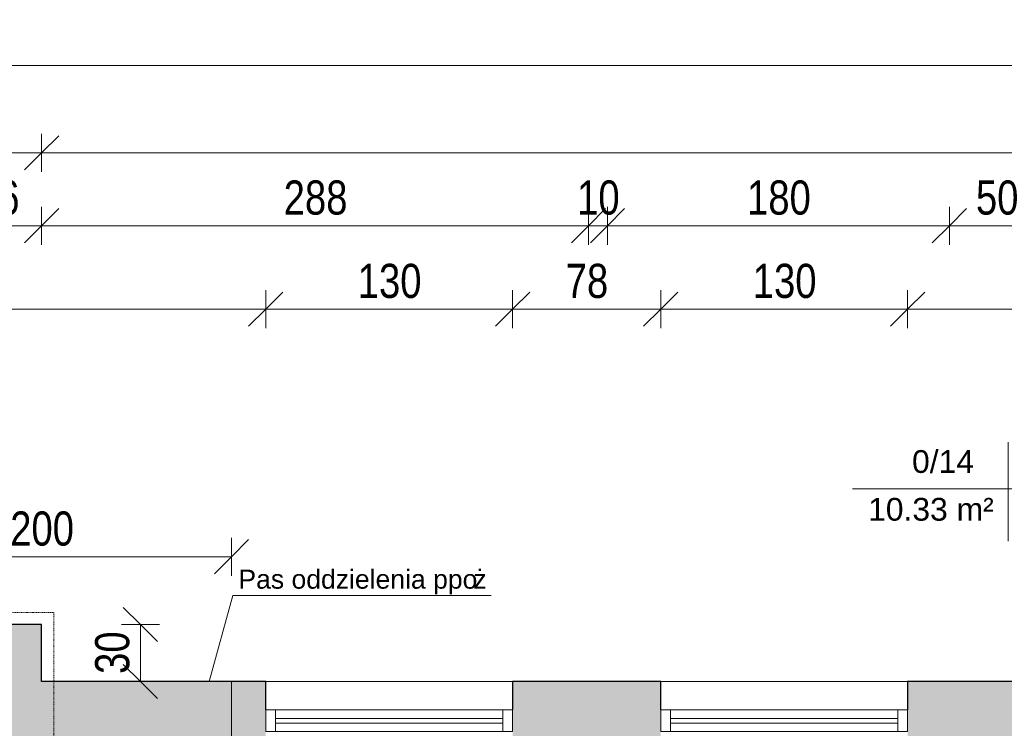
# Model space of a CAD drawing. Header units: centimetres. Extents: x 14786 to 20326, y -10865 to -8494.
# Tile 17 of 23: x 16829 to 17348, y -8867 to -8494. Entities that reach past the tile are written whole.
import ezdxf

# ---------------------------------------------------------------- set-up
doc = ezdxf.new("R2010")
doc.units = ezdxf.units.CM
doc.linetypes.add('Aligning Line 1_8_', pattern=[0.635, 0.3175, -0.3175])
for name, color, linetype, lineweight in [('A-ANNO-DIMS', 211, 'Continuous', 9), ('A-ANNO-DIMS-100', 211, 'Continuous', 9), ('A-AREA-IDEN', 2, 'Continuous', 9), ('A-DETL', 90, 'Continuous', 9), ('A-DETL-GENF', 92, 'Continuous', 9), ('A-DETL-THIN', 151, 'Continuous', 9), ('A-GLAZ', 151, 'Continuous', 9), ('A-WALL', 113, 'Continuous', 9), ('A-WALL-PATT', 111, 'Continuous', 25), ('G-ANNO-TEXT', 231, 'Continuous', 9)]:
    doc.layers.add(name, color=color, linetype=linetype, lineweight=lineweight)
doc.styles.add('Arial', font='arial.ttf', dxfattribs={"height": 12})
doc.styles.add('Arial_2', font='arial.ttf', dxfattribs={"width": 0.8, "height": 18})
doc.styles.add('Arial_3', font='arial.ttf', dxfattribs={"height": 10})
doc.dimstyles.new('Przekątna_-_1_8_mm_Arial', dxfattribs={"dimscale": 30.48, "dimtxt": 18.364669, "dimasz": 0.590551, "dimexe": 0.328084, "dimexo": 0.0625, "dimgap": 0.016404, "dimtad": 1, "dimdec": 0, "dimdsep": 46, "dimtxsty": 'Arial_2', "dimblk1": 'OBLIQUE', "dimblk2": 'OBLIQUE', "dimsah": 1, "dimcen": 0.09, "dimazin": 0, "dimtfac": 1, "dimtdec": 4, "dimtix": 1, "dimtmove": 0, "dimatfit": 3, "dimfxl": 0.328084, "dimfxlon": 1, "dimtvp": 1, "dimtolj": 1, "dimtzin": 0, "dimarcsym": 2})

# ---------------------------------------------------------------- blocks, each defined once
blk = doc.blocks.new('Aluminum_1 szybowe - Okno 130_265 p_85-398001-3_Poziom parteru')
at = {"layer": 'A-GLAZ', "lineweight": 18}
for p, q in [((-137.16, -13.73), (-132.08, -13.73)), ((-137.16, -25.16), (-137.16, -13.73)), ((-132.08, -13.73), (-132.08, -25.16)), ((-12.24, -13.73), (-7.16, -13.73)), ((-12.24, -25.16), (-12.24, -13.73)), ((-7.16, -13.73), (-7.16, -25.16)), ((-132.08, -18.17), (-12.24, -18.17)), ((-132.08, -20.71), (-132.08, -18.17)), ((-12.24, -20.71), (-132.08, -20.71)), ((-12.24, -18.17), (-12.24, -20.71)), ((-132.08, -25.16), (-137.16, -25.16)), ((-7.16, -25.16), (-12.24, -25.16))]:
    blk.add_line(p, q, dxfattribs=at)
at = {"layer": 'A-GLAZ'}
for p, q in [((-12.24, -13.73), (-132.08, -13.73)), ((-132.08, -25.16), (-12.24, -25.16))]:
    blk.add_line(p, q, dxfattribs=at)
blk = doc.blocks.new('Aluminum_1 szybowe - Okno 130_265 p_85-397814-3_Poziom parteru')
at = {"layer": 'A-GLAZ', "lineweight": 18}
for p, q in [((-132.08, 25.16), (-137.16, 25.16)), ((-137.16, 25.16), (-137.16, 13.73)), ((-132.08, 13.73), (-132.08, 25.16)), ((-7.16, 25.16), (-12.24, 25.16)), ((-12.24, 25.16), (-12.24, 13.73)), ((-7.16, 13.73), (-7.16, 25.16)), ((-12.24, 20.71), (-132.08, 20.71)), ((-132.08, 20.71), (-132.08, 18.17)), ((-132.08, 18.17), (-12.24, 18.17)), ((-12.24, 18.17), (-12.24, 20.71)), ((-137.16, 13.73), (-132.08, 13.73)), ((-12.24, 13.73), (-7.16, 13.73))]:
    blk.add_line(p, q, dxfattribs=at)
at = {"layer": 'A-GLAZ'}
for p, q in [((-132.08, 25.16), (-12.24, 25.16)), ((-12.24, 13.73), (-132.08, 13.73))]:
    blk.add_line(p, q, dxfattribs=at)
blk = doc.blocks.new('Etyk_pom_1_mala - Etyk_pom_1_mala-219433-3_Poziom parteru')
at = {"layer": 'A-AREA-IDEN'}
for p, q in [((-0.0958, 0.1444), (-0.0958, -0.3781)), ((-0.9154, -0.1015), (0.6661, -0.1015))]:
    blk.add_line(p, q, dxfattribs=at)
blk = doc.blocks.new('DIMBLOCK86-3_Poziom parteru')
at = {"layer": 'A-ANNO-DIMS-100'}
for p, q in [((15120.62, -8518.18), (15120.62, -8508.18)), ((15120.62, -8518.18), (15129.62, -8509.18)), ((17920.62, -8518.18), (17920.62, -8508.18)), ((17920.62, -8518.18), (17929.62, -8509.18)), ((15120.62, -8518.18), (15111.62, -8527.18)), ((15120.62, -8518.18), (17920.62, -8518.18)), ((15120.62, -8518.18), (15120.62, -8528.18)), ((17920.62, -8518.18), (17911.62, -8527.18)), ((17920.62, -8518.18), (17920.62, -8528.18))]:
    blk.add_line(p, q, dxfattribs=at)
at = {"layer": 'A-ANNO-DIMS-100', "color": 0, "insert": (16498.58, -8494.31), "char_height": 18, "width": 52.8902, "attachment_point": 1, "line_spacing_factor": 0.941778, "style": 'Arial_2'}
blk.add_mtext('2800', dxfattribs=at)
blk = doc.blocks.new('_Oblique')
at = {"color": 0, "linetype": 'ByBlock', "lineweight": -2}
blk.add_line((-0.5, -0.5), (0.5, 0.5), dxfattribs=at)
blk = doc.blocks.new('DIMBLOCK88-3_Poziom parteru')
at = {"layer": 'A-ANNO-DIMS-100'}
for p, q in [((16193.62, -8564.19), (16193.62, -8554.19)), ((16840.62, -8564.19), (16840.62, -8554.19)), ((16193.62, -8564.19), (16202.62, -8555.19)), ((16840.62, -8564.19), (16849.62, -8555.19)), ((16193.62, -8564.19), (16184.62, -8573.19)), ((16193.62, -8564.19), (16840.62, -8564.19)), ((16193.62, -8564.19), (16193.62, -8574.19)), ((16840.62, -8564.19), (16831.62, -8573.19)), ((16840.62, -8564.19), (16840.62, -8574.19))]:
    blk.add_line(p, q, dxfattribs=at)
at = {"layer": 'A-ANNO-DIMS-100', "color": 0, "insert": (16500.59, -8540.33), "char_height": 18, "width": 39.6677, "attachment_point": 1, "line_spacing_factor": 0.941778, "style": 'Arial_2'}
blk.add_mtext('647', dxfattribs=at)
blk = doc.blocks.new('DIMBLOCK89-3_Poziom parteru')
at = {"layer": 'A-ANNO-DIMS-100'}
for p, q in [((16840.62, -8564.19), (16840.62, -8554.19)), ((17920.62, -8564.19), (17920.62, -8554.19)), ((16840.62, -8564.19), (16849.62, -8555.19)), ((17920.62, -8564.19), (17929.62, -8555.19)), ((16840.62, -8564.19), (16831.62, -8573.19)), ((16840.62, -8564.19), (17920.62, -8564.19)), ((16840.62, -8564.19), (16840.62, -8574.19)), ((17920.62, -8564.19), (17911.62, -8573.19)), ((17920.62, -8564.19), (17920.62, -8574.19))]:
    blk.add_line(p, q, dxfattribs=at)
at = {"layer": 'A-ANNO-DIMS-100', "color": 0, "insert": (17358.58, -8540.33), "char_height": 18, "width": 52.8902, "attachment_point": 1, "line_spacing_factor": 0.941778, "style": 'Arial_2'}
blk.add_mtext('1080', dxfattribs=at)
blk = doc.blocks.new('DIMBLOCK94-3_Poziom parteru')
at = {"layer": 'A-ANNO-DIMS-100'}
for p, q in [((15998.08, -8646.5), (15998.08, -8636.5)), ((16958.62, -8646.5), (16958.62, -8636.5)), ((15998.08, -8646.5), (16007.08, -8637.5)), ((16958.62, -8646.5), (16967.62, -8637.5)), ((15998.08, -8646.5), (15989.08, -8655.5)), ((15998.08, -8646.5), (16958.62, -8646.5)), ((15998.08, -8646.5), (15998.08, -8656.5)), ((16958.62, -8646.5), (16949.62, -8655.5)), ((16958.62, -8646.5), (16958.62, -8656.5))]:
    blk.add_line(p, q, dxfattribs=at)
at = {"layer": 'A-ANNO-DIMS-100', "color": 0, "insert": (16461.82, -8622.63), "char_height": 18, "width": 39.6677, "attachment_point": 1, "line_spacing_factor": 0.941778, "style": 'Arial_2'}
blk.add_mtext('961', dxfattribs=at)
blk = doc.blocks.new('DIMBLOCK95-3_Poziom parteru')
at = {"layer": 'A-ANNO-DIMS-100'}
for p, q in [((16958.62, -8646.5), (16958.62, -8636.5)), ((17088.62, -8646.5), (17088.62, -8636.5)), ((16958.62, -8646.5), (16967.62, -8637.5)), ((17088.62, -8646.5), (17097.62, -8637.5)), ((16958.62, -8646.5), (16949.62, -8655.5)), ((16958.62, -8646.5), (17088.62, -8646.5)), ((16958.62, -8646.5), (16958.62, -8656.5)), ((17088.62, -8646.5), (17079.62, -8655.5)), ((17088.62, -8646.5), (17088.62, -8656.5))]:
    blk.add_line(p, q, dxfattribs=at)
at = {"layer": 'A-ANNO-DIMS-100', "color": 0, "insert": (17007.09, -8622.63), "char_height": 18, "width": 39.6677, "attachment_point": 1, "line_spacing_factor": 0.941778, "style": 'Arial_2'}
blk.add_mtext('130', dxfattribs=at)
blk = doc.blocks.new('DIMBLOCK96-3_Poziom parteru')
at = {"layer": 'A-ANNO-DIMS-100'}
for p, q in [((17088.62, -8646.5), (17088.62, -8636.5)), ((17166.62, -8646.5), (17166.62, -8636.5)), ((17088.62, -8646.5), (17097.62, -8637.5)), ((17166.62, -8646.5), (17175.62, -8637.5)), ((17088.62, -8646.5), (17079.62, -8655.5)), ((17088.62, -8646.5), (17166.62, -8646.5)), ((17088.62, -8646.5), (17088.62, -8656.5)), ((17166.62, -8646.5), (17157.62, -8655.5)), ((17166.62, -8646.5), (17166.62, -8656.5))]:
    blk.add_line(p, q, dxfattribs=at)
at = {"layer": 'A-ANNO-DIMS-100', "color": 0, "insert": (17116.6, -8622.63), "char_height": 18, "width": 26.4451, "attachment_point": 1, "line_spacing_factor": 0.941778, "style": 'Arial_2'}
blk.add_mtext('78', dxfattribs=at)
blk = doc.blocks.new('DIMBLOCK97-3_Poziom parteru')
at = {"layer": 'A-ANNO-DIMS-100'}
for p, q in [((17166.62, -8646.5), (17166.62, -8636.5)), ((17296.62, -8646.5), (17296.62, -8636.5)), ((17166.62, -8646.5), (17175.62, -8637.5)), ((17296.62, -8646.5), (17305.62, -8637.5)), ((17166.62, -8646.5), (17157.62, -8655.5)), ((17166.62, -8646.5), (17296.62, -8646.5)), ((17166.62, -8646.5), (17166.62, -8656.5)), ((17296.62, -8646.5), (17287.62, -8655.5)), ((17296.62, -8646.5), (17296.62, -8656.5))]:
    blk.add_line(p, q, dxfattribs=at)
at = {"layer": 'A-ANNO-DIMS-100', "color": 0, "insert": (17215.09, -8622.63), "char_height": 18, "width": 39.6677, "attachment_point": 1, "line_spacing_factor": 0.941778, "style": 'Arial_2'}
blk.add_mtext('130', dxfattribs=at)
blk = doc.blocks.new('DIMBLOCK98-3_Poziom parteru')
at = {"layer": 'A-ANNO-DIMS-100'}
for p, q in [((17296.62, -8646.5), (17296.62, -8636.5)), ((17463.62, -8646.5), (17463.62, -8636.5)), ((17296.62, -8646.5), (17305.62, -8637.5)), ((17463.62, -8646.5), (17472.62, -8637.5)), ((17296.62, -8646.5), (17287.62, -8655.5)), ((17296.62, -8646.5), (17463.62, -8646.5)), ((17296.62, -8646.5), (17296.62, -8656.5)), ((17463.62, -8646.5), (17454.62, -8655.5)), ((17463.62, -8646.5), (17463.62, -8656.5))]:
    blk.add_line(p, q, dxfattribs=at)
at = {"layer": 'A-ANNO-DIMS-100', "color": 0, "insert": (17363.59, -8622.63), "char_height": 18, "width": 39.6677, "attachment_point": 1, "line_spacing_factor": 0.941778, "style": 'Arial_2'}
blk.add_mtext('167', dxfattribs=at)
blk = doc.blocks.new('DIMBLOCK154-3_Poziom parteru')
at = {"layer": 'A-ANNO-DIMS-100'}
for p, q in [((16892.65, -8812.71), (16883.65, -8803.71)), ((16892.65, -8812.71), (16882.65, -8812.71)), ((16892.65, -8812.71), (16892.65, -8842.71)), ((16892.65, -8812.71), (16901.65, -8821.71)), ((16892.65, -8812.71), (16902.65, -8812.71)), ((16892.65, -8842.71), (16883.65, -8833.71)), ((16892.65, -8842.71), (16882.65, -8842.71)), ((16892.65, -8842.71), (16901.65, -8851.71)), ((16892.65, -8842.71), (16902.65, -8842.71))]:
    blk.add_line(p, q, dxfattribs=at)
at = {"layer": 'A-ANNO-DIMS-100', "color": 0, "insert": (16868.78, -8838.73), "char_height": 18, "width": 26.4451, "attachment_point": 1, "rotation": 90, "line_spacing_factor": 0.941778, "style": 'Arial_2'}
blk.add_mtext('30', dxfattribs=at)
blk = doc.blocks.new('DIMBLOCK188-3_Poziom parteru')
at = {"layer": 'A-ANNO-DIMS-100'}
for p, q in [((16794.62, -8602.57), (16794.62, -8592.57)), ((16794.62, -8602.57), (16803.62, -8593.57)), ((16840.62, -8602.57), (16840.62, -8592.57)), ((16840.62, -8602.57), (16849.62, -8593.57)), ((16794.62, -8602.57), (16785.62, -8611.57)), ((16794.62, -8602.57), (16840.62, -8602.57)), ((16794.62, -8602.57), (16794.62, -8612.57)), ((16840.62, -8602.57), (16831.62, -8611.57)), ((16840.62, -8602.57), (16840.62, -8612.57))]:
    blk.add_line(p, q, dxfattribs=at)
at = {"layer": 'A-ANNO-DIMS-100', "color": 0, "insert": (16806.6, -8578.7), "char_height": 18, "width": 26.4451, "attachment_point": 1, "line_spacing_factor": 0.941778, "style": 'Arial_2'}
blk.add_mtext('46', dxfattribs=at)
blk = doc.blocks.new('DIMBLOCK189-3_Poziom parteru')
at = {"layer": 'A-ANNO-DIMS-100'}
for p, q in [((16840.62, -8602.57), (16840.62, -8592.57)), ((16840.62, -8602.57), (16849.62, -8593.57)), ((17128.62, -8602.57), (17128.62, -8592.57)), ((17128.62, -8602.57), (17137.62, -8593.57)), ((16840.62, -8602.57), (16831.62, -8611.57)), ((16840.62, -8602.57), (17128.62, -8602.57)), ((16840.62, -8602.57), (16840.62, -8612.57)), ((17128.62, -8602.57), (17119.62, -8611.57)), ((17128.62, -8602.57), (17128.62, -8612.57))]:
    blk.add_line(p, q, dxfattribs=at)
at = {"layer": 'A-ANNO-DIMS-100', "color": 0, "insert": (16968.09, -8578.7), "char_height": 18, "width": 39.6677, "attachment_point": 1, "line_spacing_factor": 0.941778, "style": 'Arial_2'}
blk.add_mtext('288', dxfattribs=at)
blk = doc.blocks.new('DIMBLOCK190-3_Poziom parteru')
at = {"layer": 'A-ANNO-DIMS-100'}
for p, q in [((17128.62, -8602.57), (17128.62, -8592.57)), ((17128.62, -8602.57), (17137.62, -8593.57)), ((17138.62, -8602.57), (17138.62, -8592.57)), ((17138.62, -8602.57), (17147.62, -8593.57)), ((17128.62, -8602.57), (17119.62, -8611.57)), ((17128.62, -8602.57), (17138.62, -8602.57)), ((17128.62, -8602.57), (17128.62, -8612.57)), ((17138.62, -8602.57), (17129.62, -8611.57)), ((17138.62, -8602.57), (17138.62, -8612.57))]:
    blk.add_line(p, q, dxfattribs=at)
at = {"layer": 'A-ANNO-DIMS-100', "color": 0, "insert": (17122.6, -8578.7), "char_height": 18, "width": 26.4451, "attachment_point": 1, "line_spacing_factor": 0.941778, "style": 'Arial_2'}
blk.add_mtext('10', dxfattribs=at)
blk = doc.blocks.new('DIMBLOCK191-3_Poziom parteru')
at = {"layer": 'A-ANNO-DIMS-100'}
for p, q in [((17138.62, -8602.57), (17138.62, -8592.57)), ((17138.62, -8602.57), (17147.62, -8593.57)), ((17318.62, -8602.57), (17318.62, -8592.57)), ((17318.62, -8602.57), (17327.62, -8593.57)), ((17138.62, -8602.57), (17129.62, -8611.57)), ((17138.62, -8602.57), (17318.62, -8602.57)), ((17138.62, -8602.57), (17138.62, -8612.57)), ((17318.62, -8602.57), (17309.62, -8611.57)), ((17318.62, -8602.57), (17318.62, -8612.57))]:
    blk.add_line(p, q, dxfattribs=at)
at = {"layer": 'A-ANNO-DIMS-100', "color": 0, "insert": (17212.09, -8578.7), "char_height": 18, "width": 39.6677, "attachment_point": 1, "line_spacing_factor": 0.941778, "style": 'Arial_2'}
blk.add_mtext('180', dxfattribs=at)
blk = doc.blocks.new('DIMBLOCK192-3_Poziom parteru')
at = {"layer": 'A-ANNO-DIMS-100'}
for p, q in [((17318.62, -8602.57), (17318.62, -8592.57)), ((17318.62, -8602.57), (17327.62, -8593.57)), ((17368.62, -8602.57), (17368.62, -8592.57)), ((17368.62, -8602.57), (17377.62, -8593.57)), ((17318.62, -8602.57), (17309.62, -8611.57)), ((17318.62, -8602.57), (17368.62, -8602.57)), ((17318.62, -8602.57), (17318.62, -8612.57)), ((17368.62, -8602.57), (17359.62, -8611.57)), ((17368.62, -8602.57), (17368.62, -8612.57))]:
    blk.add_line(p, q, dxfattribs=at)
at = {"layer": 'A-ANNO-DIMS-100', "color": 0, "insert": (17332.6, -8578.7), "char_height": 18, "width": 26.4451, "attachment_point": 1, "line_spacing_factor": 0.941778, "style": 'Arial_2'}
blk.add_mtext('50', dxfattribs=at)
blk = doc.blocks.new('DIMBLOCK204-3_Poziom parteru')
at = {"layer": 'A-ANNO-DIMS-100'}
for p, q in [((16740.62, -8777), (16740.62, -8767)), ((16940.62, -8777), (16940.62, -8767)), ((16740.62, -8777), (16749.62, -8768)), ((16940.62, -8777), (16949.62, -8768)), ((16740.62, -8777), (16731.62, -8786)), ((16740.62, -8777), (16940.62, -8777)), ((16740.62, -8777), (16740.62, -8787)), ((16940.62, -8777), (16931.62, -8786)), ((16940.62, -8777), (16940.62, -8787))]:
    blk.add_line(p, q, dxfattribs=at)
at = {"layer": 'A-ANNO-DIMS-100', "color": 0, "insert": (16824.09, -8753.13), "char_height": 18, "width": 39.6677, "attachment_point": 1, "line_spacing_factor": 0.941778, "style": 'Arial_2'}
blk.add_mtext('200', dxfattribs=at)

msp = doc.modelspace()

# ---------------------------------------------------------------- hatches: boundary and pattern name
at = {"layer": 'A-DETL-GENF'}
msp.add_hatch(color=1, dxfattribs=at).paths.add_polyline_path([(16798.24, -8917.71), (16940.62, -8917.71), (16940.62, -8842.71), (16840.62, -8842.71), (16840.62, -8812.71), (16740.62, -8812.71), (16740.62, -8880.71), (16794.62, -8880.71), (16794.62, -8917.71)])
at = {"layer": 'A-WALL-PATT', "lineweight": 9}
h = msp.add_hatch(color=256, dxfattribs=at)
h.paths.add_polyline_path([(17920.62, -8917.71), (17920.62, -8842.71), (17780.62, -8842.71), (17780.62, -8917.71), (17845.62, -8917.71)])
h.paths.add_polyline_path([(17606.62, -8917.71), (17650.62, -8917.71), (17650.62, -8842.71), (17593.62, -8842.71), (17593.62, -8917.71), (17603.13, -8917.71)])
h.paths.add_polyline_path([(17463.62, -8917.71), (17463.62, -8842.71), (17296.62, -8842.71), (17296.62, -8917.71), (17427.09, -8917.71)])
h.paths.add_polyline_path([(17128.62, -8917.71), (17166.62, -8917.71), (17166.62, -8842.71), (17088.62, -8842.71), (17088.62, -8917.71)])
h.paths.add_polyline_path([(16940.62, -8917.71), (16958.62, -8917.71), (16958.62, -8842.71), (16940.62, -8842.71), (16940.62, -8899.36)])

# ---------------------------------------------------------------- linework, layer by layer
at = {"layer": 'A-DETL'}
for p, q in [((16941.25, -8797.43), (16928.76, -8842.71)), ((17077.25, -8797.43), (16941.25, -8797.43))]:
    msp.add_line(p, q, dxfattribs=at)
at = {"layer": 'A-DETL', "linetype": 'Aligning Line 1_8_', "lineweight": 18}
for p, q in [((16454.62, -8806.42), (16847.07, -8806.42)), ((16847.07, -8806.42), (16847.07, -10403.49)), ((16940.62, -8842.71), (16940.62, -8917.71))]:
    msp.add_line(p, q, dxfattribs=at)
at = {"layer": 'A-DETL-THIN'}
for p, q in [((16840.62, -8812.71), (16740.62, -8812.71)), ((16840.62, -8842.71), (16840.62, -8812.71)), ((16940.62, -8842.71), (16840.62, -8842.71)), ((16940.62, -8917.71), (16940.62, -8842.71))]:
    msp.add_line(p, q, dxfattribs=at)
at = {"layer": 'A-WALL', "lineweight": 25}
for p, q in [((16840.62, -8812.71), (16193.62, -8812.71)), ((16840.62, -8842.71), (16840.62, -8812.71)), ((16958.62, -8842.71), (16840.62, -8842.71)), ((16958.62, -8857.71), (16958.62, -8842.71)), ((17166.62, -8842.71), (17088.62, -8842.71)), ((17088.62, -8842.71), (17088.62, -8857.71)), ((17166.62, -8857.71), (17166.62, -8842.71)), ((17463.62, -8842.71), (17296.62, -8842.71)), ((17296.62, -8842.71), (17296.62, -8857.71))]:
    msp.add_line(p, q, dxfattribs=at)
at = {"layer": 'A-WALL'}
for p, q in [((16958.62, -8842.71), (17088.62, -8842.71)), ((17166.62, -8842.71), (17296.62, -8842.71))]:
    msp.add_line(p, q, dxfattribs=at)

# ---------------------------------------------------------------- block references
at = {"layer": 'A-AREA-IDEN', "xscale": 99.99999999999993, "yscale": 99.99999999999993, "zscale": 99.99999999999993}
msp.add_blockref('Etyk_pom_1_mala - Etyk_pom_1_mala-219433-3_Poziom parteru', (17359.15, -8730.99), dxfattribs=at)
at = {"layer": 'A-GLAZ', "rotation": 180}
msp.add_blockref('Aluminum_1 szybowe - Okno 130_265 p_85-398001-3_Poziom parteru', (16951.46, -8882.87), dxfattribs=at)
at = {"layer": 'A-GLAZ'}
msp.add_blockref('Aluminum_1 szybowe - Okno 130_265 p_85-397814-3_Poziom parteru', (17303.78, -8882.87), dxfattribs=at)

# ---------------------------------------------------------------- texts
at = {"layer": 'A-AREA-IDEN', "char_height": 12, "attachment_point": 1, "style": 'Arial'}
for s, insert, width in [('0/14', (17298.96, -8720.82), 42.4894), ('10.33 m²', (17275.82, -8745.99), 85.7806)]:
    msp.add_mtext(s, dxfattribs=dict(at, insert=insert, width=width))
at = {"layer": 'G-ANNO-TEXT', "color": 1, "char_height": 10, "attachment_point": 1, "style": 'Arial_3'}
for s, insert, width in [('\\fArial|b0|i0|c238|p34|;ż', (17067.94, -8783.83), 7.2152), ('Pas oddzielenia ppo', (16944.25, -8783.83), 149.9156)]:
    msp.add_mtext(s, dxfattribs=dict(at, insert=insert, width=width))

# ---------------------------------------------------------------- dimensions: what is measured, and where the dimension line sits
at = {"layer": 'A-ANNO-DIMS'}
for base, p1, p2, override, picture, middle in [((17920.62, -8518.18), (15120.62, -8528.18), (17920.62, -8528.18), {"dimpost": '<>', "dimfxl": 2800}, 'DIMBLOCK86-3_Poziom parteru', (16520.62, -8508.49)), ((16840.62, -8564.19), (16193.62, -8574.19), (16840.62, -8574.19), {"dimpost": '<>', "dimfxl": 647}, 'DIMBLOCK88-3_Poziom parteru', (16517.12, -8554.5)), ((17920.62, -8564.19), (16840.62, -8574.19), (17920.62, -8574.19), {"dimpost": '<>', "dimfxl": 1080}, 'DIMBLOCK89-3_Poziom parteru', (17380.62, -8554.5)), ((16840.62, -8602.57), (16794.62, -8612.57), (16840.62, -8612.57), {"dimpost": '<>', "dimfxl": 46}, 'DIMBLOCK188-3_Poziom parteru', (16817.62, -8592.88)), ((17128.62, -8602.57), (16840.62, -8612.57), (17128.62, -8612.57), {"dimpost": '<>', "dimfxl": 288}, 'DIMBLOCK189-3_Poziom parteru', (16984.62, -8592.88)), ((17138.62, -8602.57), (17128.62, -8612.57), (17138.62, -8612.57), {"dimpost": '<>', "dimfxl": 10}, 'DIMBLOCK190-3_Poziom parteru', (17133.62, -8592.88)), ((17318.62, -8602.57), (17138.62, -8612.57), (17318.62, -8612.57), {"dimpost": '<>', "dimfxl": 180}, 'DIMBLOCK191-3_Poziom parteru', (17228.62, -8592.88)), ((17368.62, -8602.57), (17318.62, -8612.57), (17368.62, -8612.57), {"dimpost": '<>', "dimfxl": 50}, 'DIMBLOCK192-3_Poziom parteru', (17343.62, -8592.88)), ((16958.62, -8646.5), (15998.08, -8656.5), (16958.62, -8656.5), {"dimpost": '<>', "dimfxl": 960.54}, 'DIMBLOCK94-3_Poziom parteru', (16478.35, -8636.81)), ((17088.62, -8646.5), (16958.62, -8656.5), (17088.62, -8656.5), {"dimpost": '<>', "dimfxl": 130}, 'DIMBLOCK95-3_Poziom parteru', (17023.62, -8636.8)), ((17166.62, -8646.5), (17088.62, -8656.5), (17166.62, -8656.5), {"dimpost": '<>', "dimfxl": 78}, 'DIMBLOCK96-3_Poziom parteru', (17127.62, -8636.81)), ((17296.62, -8646.5), (17166.62, -8656.5), (17296.62, -8656.5), {"dimpost": '<>', "dimfxl": 130}, 'DIMBLOCK97-3_Poziom parteru', (17231.62, -8636.8)), ((17463.62, -8646.5), (17296.62, -8656.5), (17463.62, -8656.5), {"dimpost": '<>', "dimfxl": 167}, 'DIMBLOCK98-3_Poziom parteru', (17380.12, -8636.81)), ((16940.62, -8777), (16740.62, -8787), (16940.62, -8787), {"dimpost": '<>', "dimfxl": 200}, 'DIMBLOCK204-3_Poziom parteru', (16840.62, -8767.31))]:
    dim = msp.add_linear_dim(base=base, p1=p1, p2=p2, dimstyle='Przekątna_-_1_8_mm_Arial', override=override, dxfattribs=at)
    dim.commit()
    dim.dimension.update_dxf_attribs({"geometry": picture, "text_midpoint": middle})
dim = msp.add_linear_dim(base=(16892.65, -8842.71), p1=(16882.65, -8812.71), p2=(16902.65, -8842.71), angle=90, dimstyle='Przekątna_-_1_8_mm_Arial', override={"dimpost": '<>', "dimfxl": 36.055513}, dxfattribs=at)
dim.commit()
dim.dimension.update_dxf_attribs({"geometry": 'DIMBLOCK154-3_Poziom parteru', "text_midpoint": (16882.95, -8827.71)})

doc.saveas('drawing.dxf')
